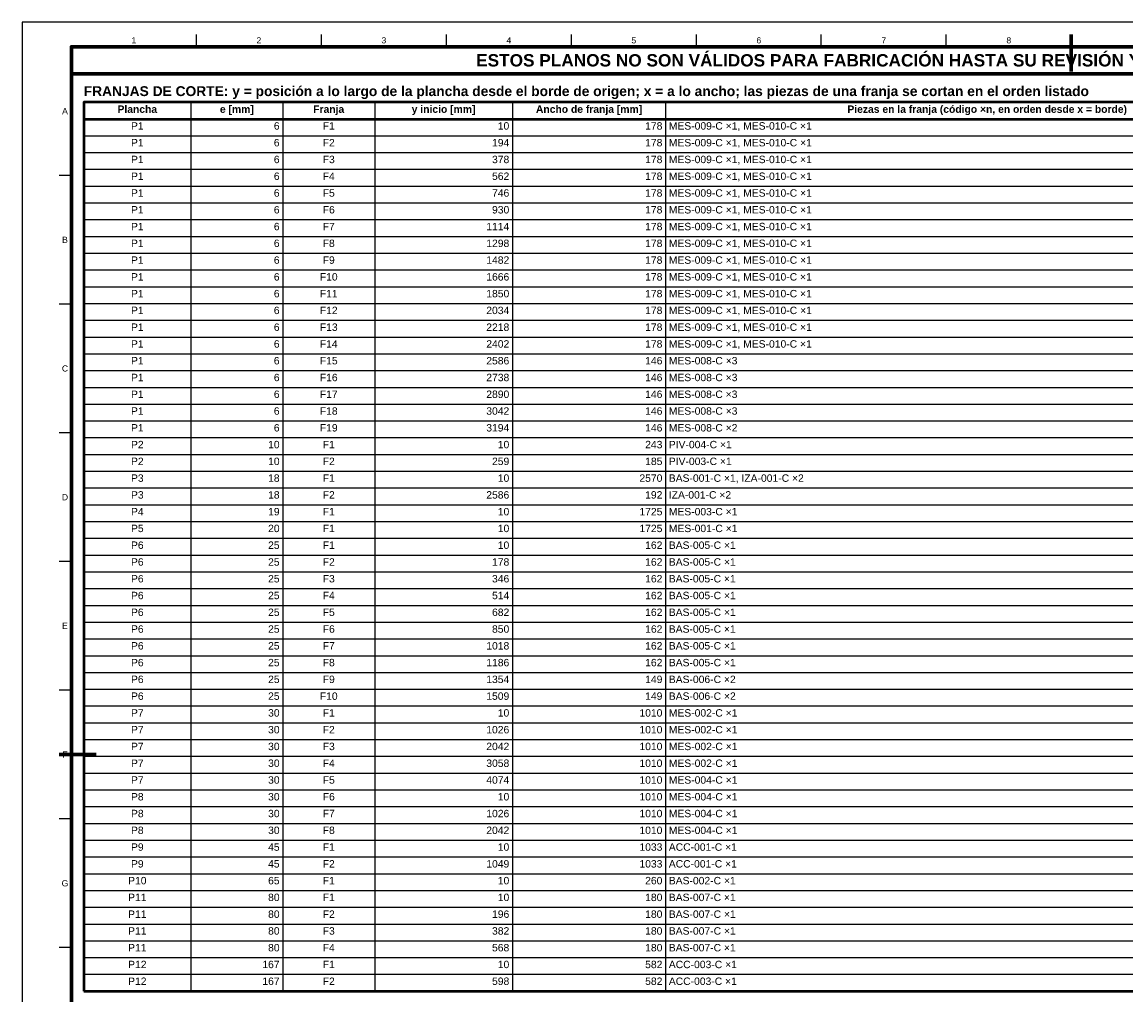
# Model space of a CAD drawing. Header units: millimetres. Extents: x 0 to 841, y 0 to 594.
# Tile 2 of 3: x 0 to 448, y 200 to 594. Entities that reach past the tile are written whole.
import ezdxf
from ezdxf.enums import TextEntityAlignment as Align

# ---------------------------------------------------------------- set-up
doc = ezdxf.new("R2010")
doc.units = ezdxf.units.MM
for name, color, linetype, lineweight in [('FINA', 7, 'CONTINUOUS', 25), ('MARCO', 7, 'CONTINUOUS', 70), ('TXT', 7, 'CONTINUOUS', 25), ('VIS', 7, 'CONTINUOUS', 50)]:
    doc.layers.add(name, color=color, linetype=linetype, lineweight=lineweight)
doc.styles.add('STD', font='LiberationSans-Regular.ttf')
doc.styles.add('STDB', font='LiberationSans-Bold.ttf')

msp = doc.modelspace()

# ---------------------------------------------------------------- linework, layer by layer
at = {"layer": 'FINA'}
for p, q in [((70.69, 584), (70.69, 589)), ((121.38, 584), (121.38, 589)), ((172.06, 584), (172.06, 589)), ((222.75, 584), (222.75, 589)), ((273.44, 584), (273.44, 589)), ((324.12, 584), (324.12, 589)), ((374.81, 584), (374.81, 589)), ((425.5, 584), (425.5, 589)), ((68.47, 561.5), (68.47, 201.1)), ((105.73, 561.5), (105.73, 201.1)), ((142.99, 561.5), (142.99, 201.1)), ((198.88, 561.5), (198.88, 201.1)), ((260.98, 561.5), (260.98, 201.1)), ((25, 554.7), (633.58, 554.7)), ((25, 547.9), (633.58, 547.9)), ((25, 541.1), (633.58, 541.1)), ((25, 534.3), (633.58, 534.3)), ((20, 531.82), (15, 531.82)), ((25, 527.5), (633.58, 527.5)), ((25, 520.7), (633.58, 520.7)), ((25, 513.9), (633.58, 513.9)), ((25, 507.1), (633.58, 507.1)), ((25, 500.3), (633.58, 500.3)), ((25, 493.5), (633.58, 493.5)), ((25, 486.7), (633.58, 486.7)), ((20, 479.64), (15, 479.64)), ((25, 479.9), (633.58, 479.9)), ((25, 473.1), (633.58, 473.1)), ((25, 466.3), (633.58, 466.3)), ((25, 459.5), (633.58, 459.5)), ((25, 452.7), (633.58, 452.7)), ((25, 445.9), (633.58, 445.9)), ((25, 439.1), (633.58, 439.1)), ((25, 432.3), (633.58, 432.3)), ((20, 427.45), (15, 427.45)), ((25, 425.5), (633.58, 425.5)), ((25, 418.7), (633.58, 418.7)), ((25, 411.9), (633.58, 411.9)), ((25, 405.1), (633.58, 405.1)), ((25, 398.3), (633.58, 398.3)), ((25, 391.5), (633.58, 391.5)), ((25, 384.7), (633.58, 384.7)), ((25, 377.9), (633.58, 377.9)), ((20, 375.27), (15, 375.27)), ((25, 371.1), (633.58, 371.1)), ((25, 364.3), (633.58, 364.3)), ((25, 357.5), (633.58, 357.5)), ((25, 350.7), (633.58, 350.7)), ((25, 343.9), (633.58, 343.9)), ((25, 337.1), (633.58, 337.1)), ((25, 330.3), (633.58, 330.3)), ((20, 323.09), (15, 323.09)), ((25, 323.5), (633.58, 323.5)), ((25, 316.7), (633.58, 316.7)), ((25, 309.9), (633.58, 309.9)), ((25, 303.1), (633.58, 303.1)), ((25, 296.3), (633.58, 296.3)), ((25, 289.5), (633.58, 289.5)), ((25, 282.7), (633.58, 282.7)), ((25, 275.9), (633.58, 275.9)), ((20, 270.91), (15, 270.91)), ((25, 269.1), (633.58, 269.1)), ((25, 262.3), (633.58, 262.3)), ((25, 255.5), (633.58, 255.5)), ((25, 248.7), (633.58, 248.7)), ((25, 241.9), (633.58, 241.9)), ((25, 235.1), (633.58, 235.1)), ((25, 228.3), (633.58, 228.3)), ((25, 221.5), (633.58, 221.5)), ((20, 218.73), (15, 218.73)), ((25, 214.7), (633.58, 214.7)), ((25, 207.9), (633.58, 207.9))]:
    msp.add_line(p, q, dxfattribs=at)
msp.add_lwpolyline([(0, 0), (841, 0), (841, 594), (0, 594)], close=True, dxfattribs=at)
at = {"layer": 'MARCO'}
for p, q in [((425.5, 589), (425.5, 574)), ((15, 297), (30, 297))]:
    msp.add_line(p, q, dxfattribs=at)
for points in [[(20, 10), (831, 10), (831, 584), (20, 584)], [(20, 573), (831, 573), (831, 584), (20, 584)]]:
    msp.add_lwpolyline(points, close=True, dxfattribs=at)
at = {"layer": 'VIS'}
for p, q in [((25, 561.5), (25, 201.1)), ((25, 201.1), (633.58, 201.1))]:
    msp.add_line(p, q, dxfattribs=at)
msp.add_lwpolyline([(25, 554.7), (633.58, 554.7), (633.58, 561.5), (25, 561.5)], close=True, dxfattribs=at)

# ---------------------------------------------------------------- texts
at = {"layer": 'TXT'}
for s, height, style, p in [('1', 2.5, 'STD', (45.34, 586.6)), ('2', 2.5, 'STD', (96.03, 586.6)), ('3', 2.5, 'STD', (146.72, 586.6)), ('4', 2.5, 'STD', (197.41, 586.6)), ('5', 2.5, 'STD', (248.09, 586.6)), ('6', 2.5, 'STD', (298.78, 586.6)), ('7', 2.5, 'STD', (349.47, 586.6)), ('8', 2.5, 'STD', (400.16, 586.6)), ('ESTOS PLANOS NO SON VÁLIDOS PARA FABRICACIÓN HASTA SU REVISIÓN Y APROBACIÓN POR UN INGENIERO CALCULISTA HABILITADO.', 5, 'STDB', (425.5, 578.5)), ('Plancha', 3, 'STDB', (46.73, 558.7)), ('e [mm]', 3, 'STDB', (87.1, 558.7)), ('Franja', 3, 'STDB', (124.36, 558.7)), ('y inicio [mm]', 3, 'STDB', (170.93, 558.7)), ('Ancho de franja [mm]', 3, 'STDB', (229.93, 558.7)), ('Piezas en la franja (código ×n, en orden desde x = borde)', 3, 'STDB', (391.39, 558.7)), ('A', 2.5, 'STD', (17.4, 557.91)), ('P1', 3, 'STD', (46.73, 551.9)), ('F1', 3, 'STD', (124.36, 551.9)), ('P1', 3, 'STD', (46.73, 545.1)), ('F2', 3, 'STD', (124.36, 545.1)), ('P1', 3, 'STD', (46.73, 538.3)), ('F3', 3, 'STD', (124.36, 538.3)), ('P1', 3, 'STD', (46.73, 531.5)), ('F4', 3, 'STD', (124.36, 531.5)), ('P1', 3, 'STD', (46.73, 524.7)), ('F5', 3, 'STD', (124.36, 524.7)), ('P1', 3, 'STD', (46.73, 517.9)), ('F6', 3, 'STD', (124.36, 517.9)), ('P1', 3, 'STD', (46.73, 511.1)), ('F7', 3, 'STD', (124.36, 511.1)), ('B', 2.5, 'STD', (17.4, 505.73)), ('P1', 3, 'STD', (46.73, 504.3)), ('F8', 3, 'STD', (124.36, 504.3)), ('P1', 3, 'STD', (46.73, 497.5)), ('F9', 3, 'STD', (124.36, 497.5)), ('P1', 3, 'STD', (46.73, 490.7)), ('F10', 3, 'STD', (124.36, 490.7)), ('P1', 3, 'STD', (46.73, 483.9)), ('F11', 3, 'STD', (124.36, 483.9)), ('P1', 3, 'STD', (46.73, 477.1)), ('F12', 3, 'STD', (124.36, 477.1)), ('P1', 3, 'STD', (46.73, 470.3)), ('F13', 3, 'STD', (124.36, 470.3)), ('P1', 3, 'STD', (46.73, 463.5)), ('F14', 3, 'STD', (124.36, 463.5)), ('P1', 3, 'STD', (46.73, 456.7)), ('F15', 3, 'STD', (124.36, 456.7)), ('C', 2.5, 'STD', (17.4, 453.55)), ('P1', 3, 'STD', (46.73, 449.9)), ('F16', 3, 'STD', (124.36, 449.9)), ('P1', 3, 'STD', (46.73, 443.1)), ('F17', 3, 'STD', (124.36, 443.1)), ('P1', 3, 'STD', (46.73, 436.3)), ('F18', 3, 'STD', (124.36, 436.3)), ('P1', 3, 'STD', (46.73, 429.5)), ('F19', 3, 'STD', (124.36, 429.5)), ('P2', 3, 'STD', (46.73, 422.7)), ('F1', 3, 'STD', (124.36, 422.7)), ('P2', 3, 'STD', (46.73, 415.9)), ('F2', 3, 'STD', (124.36, 415.9)), ('P3', 3, 'STD', (46.73, 409.1)), ('F1', 3, 'STD', (124.36, 409.1)), ('P3', 3, 'STD', (46.73, 402.3)), ('F2', 3, 'STD', (124.36, 402.3)), ('D', 2.5, 'STD', (17.4, 401.36)), ('P4', 3, 'STD', (46.73, 395.5)), ('F1', 3, 'STD', (124.36, 395.5)), ('P5', 3, 'STD', (46.73, 388.7)), ('F1', 3, 'STD', (124.36, 388.7)), ('P6', 3, 'STD', (46.73, 381.9)), ('F1', 3, 'STD', (124.36, 381.9)), ('P6', 3, 'STD', (46.73, 375.1)), ('F2', 3, 'STD', (124.36, 375.1)), ('P6', 3, 'STD', (46.73, 368.3)), ('F3', 3, 'STD', (124.36, 368.3)), ('P6', 3, 'STD', (46.73, 361.5)), ('F4', 3, 'STD', (124.36, 361.5)), ('P6', 3, 'STD', (46.73, 354.7)), ('F5', 3, 'STD', (124.36, 354.7)), ('E', 2.5, 'STD', (17.4, 349.18)), ('P6', 3, 'STD', (46.73, 347.9)), ('F6', 3, 'STD', (124.36, 347.9)), ('P6', 3, 'STD', (46.73, 341.1)), ('F7', 3, 'STD', (124.36, 341.1)), ('P6', 3, 'STD', (46.73, 334.3)), ('F8', 3, 'STD', (124.36, 334.3)), ('P6', 3, 'STD', (46.73, 327.5)), ('F9', 3, 'STD', (124.36, 327.5)), ('P6', 3, 'STD', (46.73, 320.7)), ('F10', 3, 'STD', (124.36, 320.7)), ('P7', 3, 'STD', (46.73, 313.9)), ('F1', 3, 'STD', (124.36, 313.9)), ('P7', 3, 'STD', (46.73, 307.1)), ('F2', 3, 'STD', (124.36, 307.1)), ('P7', 3, 'STD', (46.73, 300.3)), ('F3', 3, 'STD', (124.36, 300.3)), ('F', 2.5, 'STD', (17.4, 297)), ('P7', 3, 'STD', (46.73, 293.5)), ('F4', 3, 'STD', (124.36, 293.5)), ('P7', 3, 'STD', (46.73, 286.7)), ('F5', 3, 'STD', (124.36, 286.7)), ('P8', 3, 'STD', (46.73, 279.9)), ('F6', 3, 'STD', (124.36, 279.9)), ('P8', 3, 'STD', (46.73, 273.1)), ('F7', 3, 'STD', (124.36, 273.1)), ('P8', 3, 'STD', (46.73, 266.3)), ('F8', 3, 'STD', (124.36, 266.3)), ('P9', 3, 'STD', (46.73, 259.5)), ('F1', 3, 'STD', (124.36, 259.5)), ('P9', 3, 'STD', (46.73, 252.7)), ('F2', 3, 'STD', (124.36, 252.7)), ('P10', 3, 'STD', (46.73, 245.9)), ('F1', 3, 'STD', (124.36, 245.9)), ('G', 2.5, 'STD', (17.4, 244.82)), ('P11', 3, 'STD', (46.73, 239.1)), ('F1', 3, 'STD', (124.36, 239.1)), ('P11', 3, 'STD', (46.73, 232.3)), ('F2', 3, 'STD', (124.36, 232.3)), ('P11', 3, 'STD', (46.73, 225.5)), ('F3', 3, 'STD', (124.36, 225.5)), ('P11', 3, 'STD', (46.73, 218.7)), ('F4', 3, 'STD', (124.36, 218.7)), ('P12', 3, 'STD', (46.73, 211.9)), ('F1', 3, 'STD', (124.36, 211.9)), ('P12', 3, 'STD', (46.73, 205.1)), ('F2', 3, 'STD', (124.36, 205.1))]:
    msp.add_text(s, height=height, dxfattribs=dict(at, style=style)).set_placement(p, align=Align.MIDDLE_CENTER)
at = {"layer": 'TXT', "style": 'STDB'}
msp.add_text('FRANJAS DE CORTE: y = posición a lo largo de la plancha desde el borde de origen; x = a lo ancho; las piezas de una franja se cortan en el orden listado', height=4, dxfattribs=at).set_placement((25, 568), align=Align.TOP_LEFT)
at = {"layer": 'TXT', "style": 'STD'}
for s, p in [('6', (104.43, 551.9)), ('10', (197.58, 551.9)), ('178', (259.68, 551.9)), ('6', (104.43, 545.1)), ('194', (197.58, 545.1)), ('178', (259.68, 545.1)), ('6', (104.43, 538.3)), ('378', (197.58, 538.3)), ('178', (259.68, 538.3)), ('6', (104.43, 531.5)), ('562', (197.58, 531.5)), ('178', (259.68, 531.5)), ('6', (104.43, 524.7)), ('746', (197.58, 524.7)), ('178', (259.68, 524.7)), ('6', (104.43, 517.9)), ('930', (197.58, 517.9)), ('178', (259.68, 517.9)), ('6', (104.43, 511.1)), ('1114', (197.58, 511.1)), ('178', (259.68, 511.1)), ('6', (104.43, 504.3)), ('1298', (197.58, 504.3)), ('178', (259.68, 504.3)), ('6', (104.43, 497.5)), ('1482', (197.58, 497.5)), ('178', (259.68, 497.5)), ('6', (104.43, 490.7)), ('1666', (197.58, 490.7)), ('178', (259.68, 490.7)), ('6', (104.43, 483.9)), ('1850', (197.58, 483.9)), ('178', (259.68, 483.9)), ('6', (104.43, 477.1)), ('2034', (197.58, 477.1)), ('178', (259.68, 477.1)), ('6', (104.43, 470.3)), ('2218', (197.58, 470.3)), ('178', (259.68, 470.3)), ('6', (104.43, 463.5)), ('2402', (197.58, 463.5)), ('178', (259.68, 463.5)), ('6', (104.43, 456.7)), ('2586', (197.58, 456.7)), ('146', (259.68, 456.7)), ('6', (104.43, 449.9)), ('2738', (197.58, 449.9)), ('146', (259.68, 449.9)), ('6', (104.43, 443.1)), ('2890', (197.58, 443.1)), ('146', (259.68, 443.1)), ('6', (104.43, 436.3)), ('3042', (197.58, 436.3)), ('146', (259.68, 436.3)), ('6', (104.43, 429.5)), ('3194', (197.58, 429.5)), ('146', (259.68, 429.5)), ('10', (104.43, 422.7)), ('10', (197.58, 422.7)), ('243', (259.68, 422.7)), ('10', (104.43, 415.9)), ('259', (197.58, 415.9)), ('185', (259.68, 415.9)), ('18', (104.43, 409.1)), ('10', (197.58, 409.1)), ('2570', (259.68, 409.1)), ('18', (104.43, 402.3)), ('2586', (197.58, 402.3)), ('192', (259.68, 402.3)), ('19', (104.43, 395.5)), ('10', (197.58, 395.5)), ('1725', (259.68, 395.5)), ('20', (104.43, 388.7)), ('10', (197.58, 388.7)), ('1725', (259.68, 388.7)), ('25', (104.43, 381.9)), ('10', (197.58, 381.9)), ('162', (259.68, 381.9)), ('25', (104.43, 375.1)), ('178', (197.58, 375.1)), ('162', (259.68, 375.1)), ('25', (104.43, 368.3)), ('346', (197.58, 368.3)), ('162', (259.68, 368.3)), ('25', (104.43, 361.5)), ('514', (197.58, 361.5)), ('162', (259.68, 361.5)), ('25', (104.43, 354.7)), ('682', (197.58, 354.7)), ('162', (259.68, 354.7)), ('25', (104.43, 347.9)), ('850', (197.58, 347.9)), ('162', (259.68, 347.9)), ('25', (104.43, 341.1)), ('1018', (197.58, 341.1)), ('162', (259.68, 341.1)), ('25', (104.43, 334.3)), ('1186', (197.58, 334.3)), ('162', (259.68, 334.3)), ('25', (104.43, 327.5)), ('1354', (197.58, 327.5)), ('149', (259.68, 327.5)), ('25', (104.43, 320.7)), ('1509', (197.58, 320.7)), ('149', (259.68, 320.7)), ('30', (104.43, 313.9)), ('10', (197.58, 313.9)), ('1010', (259.68, 313.9)), ('30', (104.43, 307.1)), ('1026', (197.58, 307.1)), ('1010', (259.68, 307.1)), ('30', (104.43, 300.3)), ('2042', (197.58, 300.3)), ('1010', (259.68, 300.3)), ('30', (104.43, 293.5)), ('3058', (197.58, 293.5)), ('1010', (259.68, 293.5)), ('30', (104.43, 286.7)), ('4074', (197.58, 286.7)), ('1010', (259.68, 286.7)), ('30', (104.43, 279.9)), ('10', (197.58, 279.9)), ('1010', (259.68, 279.9)), ('30', (104.43, 273.1)), ('1026', (197.58, 273.1)), ('1010', (259.68, 273.1)), ('30', (104.43, 266.3)), ('2042', (197.58, 266.3)), ('1010', (259.68, 266.3)), ('45', (104.43, 259.5)), ('10', (197.58, 259.5)), ('1033', (259.68, 259.5)), ('45', (104.43, 252.7)), ('1049', (197.58, 252.7)), ('1033', (259.68, 252.7)), ('65', (104.43, 245.9)), ('10', (197.58, 245.9)), ('260', (259.68, 245.9)), ('80', (104.43, 239.1)), ('10', (197.58, 239.1)), ('180', (259.68, 239.1)), ('80', (104.43, 232.3)), ('196', (197.58, 232.3)), ('180', (259.68, 232.3)), ('80', (104.43, 225.5)), ('382', (197.58, 225.5)), ('180', (259.68, 225.5)), ('80', (104.43, 218.7)), ('568', (197.58, 218.7)), ('180', (259.68, 218.7)), ('167', (104.43, 211.9)), ('10', (197.58, 211.9)), ('582', (259.68, 211.9)), ('167', (104.43, 205.1)), ('598', (197.58, 205.1)), ('582', (259.68, 205.1))]:
    msp.add_text(s, height=3, dxfattribs=at).set_placement(p, align=Align.MIDDLE_RIGHT)
for s, p in [('MES-009-C ×1, MES-010-C ×1', (262.28, 551.9)), ('MES-009-C ×1, MES-010-C ×1', (262.28, 545.1)), ('MES-009-C ×1, MES-010-C ×1', (262.28, 538.3)), ('MES-009-C ×1, MES-010-C ×1', (262.28, 531.5)), ('MES-009-C ×1, MES-010-C ×1', (262.28, 524.7)), ('MES-009-C ×1, MES-010-C ×1', (262.28, 517.9)), ('MES-009-C ×1, MES-010-C ×1', (262.28, 511.1)), ('MES-009-C ×1, MES-010-C ×1', (262.28, 504.3)), ('MES-009-C ×1, MES-010-C ×1', (262.28, 497.5)), ('MES-009-C ×1, MES-010-C ×1', (262.28, 490.7)), ('MES-009-C ×1, MES-010-C ×1', (262.28, 483.9)), ('MES-009-C ×1, MES-010-C ×1', (262.28, 477.1)), ('MES-009-C ×1, MES-010-C ×1', (262.28, 470.3)), ('MES-009-C ×1, MES-010-C ×1', (262.28, 463.5)), ('MES-008-C ×3', (262.28, 456.7)), ('MES-008-C ×3', (262.28, 449.9)), ('MES-008-C ×3', (262.28, 443.1)), ('MES-008-C ×3', (262.28, 436.3)), ('MES-008-C ×2', (262.28, 429.5)), ('PIV-004-C ×1', (262.28, 422.7)), ('PIV-003-C ×1', (262.28, 415.9)), ('BAS-001-C ×1, IZA-001-C ×2', (262.28, 409.1)), ('IZA-001-C ×2', (262.28, 402.3)), ('MES-003-C ×1', (262.28, 395.5)), ('MES-001-C ×1', (262.28, 388.7)), ('BAS-005-C ×1', (262.28, 381.9)), ('BAS-005-C ×1', (262.28, 375.1)), ('BAS-005-C ×1', (262.28, 368.3)), ('BAS-005-C ×1', (262.28, 361.5)), ('BAS-005-C ×1', (262.28, 354.7)), ('BAS-005-C ×1', (262.28, 347.9)), ('BAS-005-C ×1', (262.28, 341.1)), ('BAS-005-C ×1', (262.28, 334.3)), ('BAS-006-C ×2', (262.28, 327.5)), ('BAS-006-C ×2', (262.28, 320.7)), ('MES-002-C ×1', (262.28, 313.9)), ('MES-002-C ×1', (262.28, 307.1)), ('MES-002-C ×1', (262.28, 300.3)), ('MES-002-C ×1', (262.28, 293.5)), ('MES-004-C ×1', (262.28, 286.7)), ('MES-004-C ×1', (262.28, 279.9)), ('MES-004-C ×1', (262.28, 273.1)), ('MES-004-C ×1', (262.28, 266.3)), ('ACC-001-C ×1', (262.28, 259.5)), ('ACC-001-C ×1', (262.28, 252.7)), ('BAS-002-C ×1', (262.28, 245.9)), ('BAS-007-C ×1', (262.28, 239.1)), ('BAS-007-C ×1', (262.28, 232.3)), ('BAS-007-C ×1', (262.28, 225.5)), ('BAS-007-C ×1', (262.28, 218.7)), ('ACC-003-C ×1', (262.28, 211.9)), ('ACC-003-C ×1', (262.28, 205.1))]:
    msp.add_text(s, height=3, dxfattribs=at).set_placement(p, align=Align.MIDDLE_LEFT)

doc.saveas('drawing.dxf')
